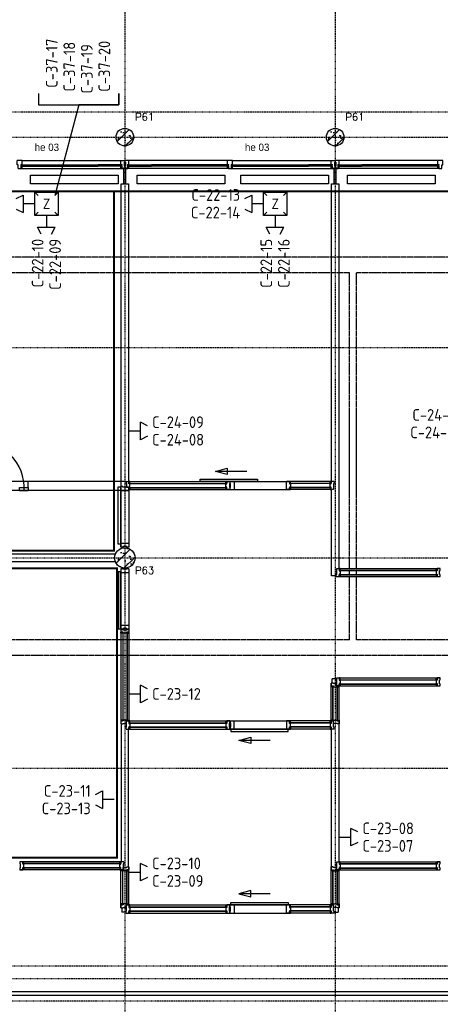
# Model space of a CAD drawing. Extents: x 0 to 1537, y 0 to 841.
# Tile 16 of 58: x 282 to 354, y 500 to 668. Entities that reach past the tile are written whole.
import ezdxf
from ezdxf.enums import TextEntityAlignment as Align

# ---------------------------------------------------------------- set-up
doc = ezdxf.new("R2010")
doc.units = 0
doc.header["$PDSIZE"] = 2
for name, pattern in [('B0702', [1.171875, 0.78125, -0.390625]), ('DASHDOT', [25.4, 12.7, -6.35, 0, -6.35]), ('DASHDOT2', [12.7, 6.35, -3.175, 0, -3.175]), ('E0001', [1, 1, 0])]:
    doc.linetypes.add(name, pattern=pattern)
doc.layers.get('0').update_dxf_attribs({"linetype": 'CONTINUOUS'})
for name, color, linetype in [('AB$1A---_ATTRIB', 9, 'CONTINUOUS'), ('AL$1A---_ALGEMEEN', 9, 'CONTINUOUS'), ('AT$1A---_TEKSTB', 8, 'CONTINUOUS'), ('GOTEN', 3, 'CONTINUOUS'), ('STRAMIEN', 1, 'CONTINUOUS'), ('VITELCODERING', 5, 'CONTINUOUS'), ('VITELDATA', 1, 'CONTINUOUS')]:
    doc.layers.add(name, color=color, linetype=linetype)
doc.styles.add('B-01', font='romans.shx', dxfattribs={"width": 1.2})
doc.styles.add('GBB_ISOT', font='b-gbt3.shx')
doc.styles.add('ROMANS', font='romans.shx', dxfattribs={"height": 300})
doc.styles.get("Standard").update_dxf_attribs({"font": 'ISO'})

# ---------------------------------------------------------------- blocks, each defined once
blk = doc.blocks.new('-954P1-KGL1')
at = {"layer": 'AL$1A---_ALGEMEEN', "color": 15, "ltscale": 2}
for p, q in [((5, 27), (407, 27)), ((5, 27), (5, 3)), ((5, 22), (407, 22)), ((5, 7), (407, 7)), ((5, 3), (407, 3)), ((13, 22), (13, 7))]:
    blk.add_line(p, q, dxfattribs=at)
at = {"layer": 'AL$1A---_ALGEMEEN', "color": 15}
for p, q in [((17, 30), (21, 27)), ((17, 0), (21, 3))]:
    blk.add_line(p, q, dxfattribs=at)
at = {"layer": 'AL$1A---_ALGEMEEN', "color": 15, "ltscale": 2}
blk.add_lwpolyline([(5, 3), (0, 3), (5, 27), (0, 27), (5, 3)], dxfattribs=at)
at = {"layer": 'AL$1A---_ALGEMEEN'}
for p in [(0, 30), (0, 0)]:
    blk.add_point(p, dxfattribs=at)
blk = doc.blocks.new('-954P1-KHED')
at = {"layer": 'AL$1A---_ALGEMEEN'}
for p, q in [((189, -1), (122, -1)), ((122, -1), (122, -31)), ((122, -100), (122, -125)), ((142, -140), (172, -140)), ((189, -73), (189, -1))]:
    blk.add_line(p, q, dxfattribs=at)
at = {"layer": 'AL$1A---_ALGEMEEN', "ltscale": 2}
for p, q in [((131, -31), (122, -31)), ((131, -100), (122, -100)), ((142, -125), (122, -125)), ((131, -31), (131, -100)), ((142, -125), (142, -140)), ((172, -140), (172, -73)), ((172, -73), (189, -73))]:
    blk.add_line(p, q, dxfattribs=at)
blk = doc.blocks.new('-954P1-KHEB')
at = {"layer": 'AL$1A---_ALGEMEEN'}
blk.add_lwpolyline([(0, 0), (17, 0), (17, 27), (0, 27)], close=True, dxfattribs=at)
blk = doc.blocks.new('-954P1-KHEE')
at = {"layer": 'AL$1A---_ALGEMEEN'}
for p, q in [((45, 139), (-45, 139)), ((-45, 67), (-45, 139)), ((-28, 0), (28, 0)), ((45, 67), (45, 139))]:
    blk.add_line(p, q, dxfattribs=at)
at = {"layer": 'AL$1A---_ALGEMEEN', "ltscale": 2}
for p, q in [((-28, 67), (-45, 67)), ((-28, 0), (-28, 67)), ((28, 0), (28, 67)), ((28, 67), (45, 67))]:
    blk.add_line(p, q, dxfattribs=at)
blk = doc.blocks.new('XREF_B-A3-II-112')
at = {"layer": 'AL$1A---_ALGEMEEN', "ltscale": 2}
h = blk.add_hatch(dxfattribs=at)
h.set_pattern_fill('PREFB', color=8, scale=8, angle=180, style=0)
h.set_pattern_definition([(225, (43463.04, 87003.07), (108.61, -108.61), []), (197, (43463.04, 87003.07), (-41.26, -127.724), [0, -130.56, -73.92, 0, -107.52]), (228, (43463.04, 87003.07), (29.465, -129.875), [0, -129.28, 0, -131.84, 0, -106.24]), (251, (43463.04, 87003.07), (76.66, -107.62), [0, -128, 0, -768, -105.28])])
h.paths.add_polyline_path([(43613, 87003, 1), (43313, 87003, 1)])
h = blk.add_hatch(dxfattribs=at)
h.set_pattern_fill('PREFB', color=8, scale=8, angle=180, style=0)
h.set_pattern_definition([(225, (47063.04, 87003.07), (108.61, -108.61), []), (197, (47063.04, 87003.07), (-41.26, -127.724), [0, -130.56, -73.92, 0, -107.52]), (228, (47063.04, 87003.07), (29.465, -129.875), [0, -129.28, 0, -131.84, 0, -106.24]), (251, (47063.04, 87003.07), (76.66, -107.62), [0, -128, 0, -768, -105.28])])
h.paths.add_polyline_path([(47213, 87003, 1), (46913, 87003, 1)])
h = blk.add_hatch(dxfattribs=at)
h.set_pattern_fill('PREFB', color=8, scale=8, angle=180, style=0)
h.set_pattern_definition([(225, (43463.04, 79803.07), (108.61, -108.61), []), (197, (43463.04, 79803.07), (-41.26, -127.724), [0, -130.56, -73.92, 0, -107.52]), (228, (43463.04, 79803.07), (29.465, -129.875), [0, -129.28, 0, -131.84, 0, -106.24]), (251, (43463.04, 79803.07), (76.66, -107.62), [0, -128, 0, -768, -105.28])])
h.paths.add_polyline_path([(43638, 79803, 1), (43288, 79803, 1)])
at = {"layer": 'AL$1A---_ALGEMEEN', "color": 8, "linetype": 'B0702', "ltscale": 2}
for p, q in [((27267, 87438), (59671, 87438)), ((27229, 72823), (61218, 72823)), ((27255, 72223), (61708, 72223))]:
    blk.add_line(p, q, dxfattribs=at)
at = {"layer": 'AL$1A---_ALGEMEEN', "color": 8, "ltscale": 2}
for p, q in [((41680, 86464), (43411, 86464)), ((41697, 86603), (43394, 86603)), ((42086, 86528), (43004, 86528)), ((42086, 86523), (43004, 86523)), ((42086, 86508), (43004, 86508)), ((42086, 86504), (43004, 86504)), ((45247, 86464), (43515, 86464)), ((45230, 86603), (43532, 86603)), ((44840, 86528), (43922, 86528)), ((44840, 86523), (43922, 86523)), ((44840, 86508), (43922, 86508)), ((44840, 86504), (43922, 86504)), ((45280, 86464), (47011, 86464)), ((45297, 86603), (46994, 86603)), ((45686, 86528), (46604, 86528)), ((45686, 86523), (46604, 86523)), ((45686, 86508), (46604, 86508)), ((45686, 86504), (46604, 86504)), ((48847, 86464), (47115, 86464)), ((48830, 86603), (47132, 86603)), ((48440, 86528), (47522, 86528)), ((48440, 86523), (47522, 86523)), ((48440, 86508), (47522, 86508)), ((48440, 86504), (47522, 86504)), ((43538, 81074), (43538, 81079)), ((43538, 81079), (45206, 81079)), ((43538, 81074), (45206, 81074)), ((45206, 81074), (45206, 81079)), ((46287, 81074), (46287, 81079)), ((46989, 81079), (46287, 81079)), ((46989, 81074), (46287, 81074)), ((46989, 81074), (46989, 81079)), ((43538, 81009), (43538, 81004)), ((43538, 81009), (45206, 81009)), ((43538, 81004), (45206, 81004)), ((45206, 81009), (45206, 81004)), ((46287, 81009), (46287, 81004)), ((46989, 81009), (46287, 81009)), ((46989, 81004), (46287, 81004)), ((46989, 81009), (46989, 81004)), ((47138, 79591), (48806, 79591)), ((47138, 79586), (47138, 79591)), ((47138, 79586), (48806, 79586)), ((48806, 79586), (48806, 79591)), ((47138, 79521), (48806, 79521)), ((47138, 79521), (47138, 79516)), ((47138, 79516), (48806, 79516)), ((48806, 79521), (48806, 79516)), ((43431, 78525), (43426, 78525)), ((43426, 78525), (43426, 77017)), ((43431, 78525), (43431, 77017)), ((43496, 78525), (43501, 78525)), ((43496, 78525), (43496, 77017)), ((43501, 78525), (43501, 77017)), ((47138, 77719), (48806, 77719)), ((47138, 77714), (47138, 77719)), ((47138, 77714), (48806, 77714)), ((48806, 77714), (48806, 77719)), ((47026, 77017), (47026, 77607)), ((47031, 77607), (47026, 77607)), ((47031, 77017), (47031, 77607)), ((47096, 77017), (47096, 77607)), ((47096, 77607), (47101, 77607)), ((47101, 77017), (47101, 77607)), ((47138, 77649), (48806, 77649)), ((47138, 77649), (47138, 77644)), ((47138, 77644), (48806, 77644)), ((48806, 77649), (48806, 77644)), ((43431, 77017), (43426, 77017)), ((43496, 77017), (43501, 77017)), ((47031, 77017), (47026, 77017)), ((47096, 77017), (47101, 77017)), ((43538, 76980), (45206, 76980)), ((43538, 76975), (43538, 76980)), ((43538, 76975), (45206, 76975)), ((43538, 76910), (45206, 76910)), ((43538, 76910), (43538, 76905)), ((43538, 76905), (45206, 76905)), ((45206, 76975), (45206, 76980)), ((45206, 76910), (45206, 76905)), ((46989, 76980), (46287, 76980)), ((46287, 76975), (46287, 76980)), ((46989, 76975), (46287, 76975)), ((46989, 76910), (46287, 76910)), ((46287, 76910), (46287, 76905)), ((46989, 76905), (46287, 76905)), ((46989, 76975), (46989, 76980)), ((46989, 76910), (46989, 76905)), ((43389, 74571), (41720, 74571)), ((41720, 74566), (41720, 74571)), ((43389, 74566), (41720, 74566)), ((43389, 74501), (41720, 74501)), ((41720, 74501), (41720, 74496)), ((43389, 74496), (41720, 74496)), ((43389, 74566), (43389, 74571)), ((43389, 74501), (43389, 74496)), ((47138, 74571), (48806, 74571)), ((47138, 74566), (47138, 74571)), ((47138, 74566), (48806, 74566)), ((47138, 74501), (48806, 74501)), ((47138, 74501), (47138, 74496)), ((47138, 74496), (48806, 74496)), ((48806, 74566), (48806, 74571)), ((48806, 74501), (48806, 74496)), ((43426, 73869), (43426, 74459)), ((43431, 74459), (43426, 74459)), ((43431, 73869), (43431, 74459)), ((43496, 73869), (43496, 74459)), ((43496, 74459), (43501, 74459)), ((43501, 73869), (43501, 74459)), ((47026, 73869), (47026, 74459)), ((47031, 74459), (47026, 74459)), ((47031, 73869), (47031, 74459)), ((47096, 73869), (47096, 74459)), ((47096, 74459), (47101, 74459)), ((47101, 73869), (47101, 74459)), ((43431, 73869), (43426, 73869)), ((43496, 73869), (43501, 73869)), ((43538, 73832), (45206, 73832)), ((43538, 73827), (43538, 73832)), ((43538, 73827), (45206, 73827)), ((45206, 73827), (45206, 73832)), ((46287, 73827), (46287, 73832)), ((46989, 73832), (46287, 73832)), ((46989, 73827), (46287, 73827)), ((46989, 73827), (46989, 73832)), ((47031, 73869), (47026, 73869)), ((47096, 73869), (47101, 73869)), ((43538, 73762), (45206, 73762)), ((43538, 73762), (43538, 73757)), ((43538, 73757), (45206, 73757)), ((45206, 73762), (45206, 73757)), ((46287, 73762), (46287, 73757)), ((46989, 73762), (46287, 73762)), ((46989, 73757), (46287, 73757)), ((46989, 73762), (46989, 73757)), ((27255, 72383), (72053, 72383)), ((27275, 72323), (72023, 72323))]:
    blk.add_line(p, q, dxfattribs=at)
at = {"layer": 'AL$1A---_ALGEMEEN', "color": 8, "linetype": 'Continuous'}
for p, q in [((43413, 86464), (43513, 86464)), ((47113, 86464), (47013, 86464)), ((47013, 86464), (47113, 86464)), ((43401, 86204), (43526, 86204)), ((43401, 81022), (43401, 86204)), ((43526, 86204), (43526, 81111)), ((47001, 81111), (47001, 86204)), ((47001, 86204), (47126, 86204)), ((47126, 86204), (47126, 79623)), ((43483, 81111), (43483, 81076)), ((43483, 81076), (43492, 81076)), ((43492, 81076), (43492, 81013)), ((43533, 81070), (43533, 81111)), ((43550, 81070), (43533, 81070)), ((43550, 81013), (43550, 81070)), ((45194, 81070), (45211, 81070)), ((45194, 81013), (45194, 81070)), ((45211, 81070), (45211, 81111)), ((45252, 81076), (45252, 81007)), ((45261, 81076), (45252, 81076)), ((45261, 81111), (45261, 81076)), ((45265, 81111), (45332, 81111)), ((45265, 81076), (45265, 81111)), ((45274, 81076), (45265, 81076)), ((45274, 81007), (45274, 81076)), ((45332, 81111), (45332, 81075)), ((45332, 81075), (45332, 81008)), ((45332, 81075), (45332, 81075)), ((46232, 81111), (46282, 81111)), ((46232, 81076), (46232, 81111)), ((46232, 81076), (46232, 81076)), ((46232, 81007), (46232, 81076)), ((46282, 81111), (46282, 81070)), ((46282, 81070), (46299, 81070)), ((46299, 81070), (46299, 81013)), ((46977, 81013), (46977, 81070)), ((46977, 81070), (46994, 81070)), ((46994, 81070), (46994, 81111)), ((47044, 81076), (47035, 81076)), ((47035, 81076), (47035, 80972)), ((47044, 81111), (47044, 81076)), ((43429, 81022), (43394, 81022)), ((43394, 81022), (43394, 80955)), ((43394, 80955), (43430, 80955)), ((43429, 81013), (43429, 81022)), ((43498, 81013), (43429, 81013)), ((43430, 80955), (43430, 80955)), ((43430, 80955), (43497, 80955)), ((43492, 81013), (43533, 81013)), ((43497, 80955), (43497, 80955)), ((43497, 80955), (43533, 80955)), ((43533, 81013), (43498, 81013)), ((43498, 81013), (43498, 81013)), ((43533, 81013), (43533, 81013)), ((43533, 81013), (43550, 81013)), ((45211, 81013), (45194, 81013)), ((45211, 80972), (45211, 81013)), ((45261, 80972), (45211, 80972)), ((45252, 81007), (45261, 81007)), ((45261, 81007), (45261, 80972)), ((45265, 81007), (45274, 81007)), ((45265, 80972), (45265, 81007)), ((45332, 81008), (45332, 80972)), ((45332, 81008), (45332, 81008)), ((46232, 81007), (46232, 81007)), ((46232, 80972), (46232, 81007)), ((46299, 81013), (46282, 81013)), ((46282, 81013), (46282, 80972)), ((46994, 81013), (46977, 81013)), ((46994, 80972), (46994, 81013)), ((47035, 80972), (46994, 80972)), ((47001, 79498), (47001, 80972)), ((47035, 81007), (47035, 81007)), ((47035, 81007), (47035, 80972)), ((43394, 80055), (43430, 80055)), ((43394, 79988), (43394, 80055)), ((43430, 80055), (43430, 80055)), ((43430, 80055), (43497, 80055)), ((43497, 80055), (43533, 80055)), ((43497, 80055), (43497, 80055)), ((43429, 79988), (43394, 79988)), ((43498, 79997), (43429, 79997)), ((43429, 79997), (43429, 79988)), ((43498, 79988), (43498, 79997)), ((43533, 79988), (43498, 79988)), ((43429, 79618), (43394, 79618)), ((43394, 79618), (43394, 79551)), ((43394, 79551), (43430, 79551)), ((43429, 79609), (43429, 79618)), ((43498, 79609), (43429, 79609)), ((43430, 79551), (43430, 79551)), ((43430, 79551), (43497, 79551)), ((43497, 79551), (43497, 79551)), ((43497, 79551), (43533, 79551)), ((43533, 79618), (43498, 79618)), ((43498, 79618), (43498, 79609)), ((47092, 79623), (47133, 79623)), ((47092, 79588), (47092, 79623)), ((47092, 79588), (47092, 79588)), ((47092, 79519), (47092, 79588)), ((47133, 79623), (47133, 79582)), ((47133, 79582), (47150, 79582)), ((47150, 79582), (47150, 79525)), ((48811, 79582), (48794, 79582)), ((48794, 79582), (48794, 79525)), ((48861, 79623), (48811, 79623)), ((48811, 79623), (48811, 79582)), ((48852, 79519), (48852, 79588)), ((48852, 79588), (48861, 79588)), ((48861, 79588), (48861, 79623)), ((47083, 79519), (47092, 79519)), ((47083, 79484), (47083, 79519)), ((47133, 79525), (47133, 79484)), ((47150, 79525), (47133, 79525)), ((48794, 79525), (48811, 79525)), ((48811, 79525), (48811, 79484)), ((48861, 79519), (48852, 79519)), ((48861, 79484), (48861, 79519)), ((43394, 78651), (43430, 78651)), ((43394, 78584), (43394, 78651)), ((43429, 78584), (43394, 78584)), ((43394, 78580), (43429, 78580)), ((43435, 78530), (43394, 78530)), ((43498, 78593), (43429, 78593)), ((43429, 78593), (43429, 78584)), ((43429, 78580), (43429, 78571)), ((43429, 78571), (43498, 78571)), ((43430, 78651), (43430, 78651)), ((43430, 78651), (43497, 78651)), ((43435, 78513), (43435, 78530)), ((43492, 78530), (43492, 78513)), ((43533, 78530), (43492, 78530)), ((43497, 78651), (43533, 78651)), ((43497, 78651), (43497, 78651)), ((43498, 78584), (43498, 78593)), ((43533, 78584), (43498, 78584)), ((43498, 78580), (43533, 78580)), ((43498, 78571), (43498, 78580)), ((43533, 78580), (43533, 78530)), ((43492, 78513), (43435, 78513)), ((47092, 77751), (47133, 77751)), ((47092, 77716), (47092, 77751)), ((47092, 77716), (47092, 77716)), ((47092, 77647), (47092, 77716)), ((47133, 77751), (47133, 77710)), ((47133, 77710), (47150, 77710)), ((47150, 77710), (47150, 77653)), ((48811, 77710), (48794, 77710)), ((48794, 77710), (48794, 77653)), ((48861, 77751), (48811, 77751)), ((48811, 77751), (48811, 77710)), ((48852, 77647), (48852, 77716)), ((48852, 77716), (48861, 77716)), ((48861, 77716), (48861, 77751)), ((47092, 77647), (47092, 77647)), ((47092, 77612), (47092, 77647)), ((47133, 77653), (47133, 77612)), ((47150, 77653), (47133, 77653)), ((48794, 77653), (48811, 77653)), ((48811, 77653), (48811, 77612)), ((48861, 77647), (48852, 77647)), ((48861, 77612), (48861, 77647)), ((43394, 77012), (43394, 76962)), ((43435, 77012), (43394, 77012)), ((43435, 77029), (43435, 77012)), ((43492, 77029), (43435, 77029)), ((43492, 77012), (43492, 77029)), ((43492, 76971), (43492, 77012)), ((43492, 77012), (43492, 77012)), ((43492, 77012), (43533, 77012)), ((43492, 76977), (43492, 77012)), ((43533, 77012), (43533, 76971)), ((45261, 77012), (45211, 77012)), ((45211, 77012), (45211, 76971)), ((45261, 76977), (45261, 77012)), ((45265, 77012), (45265, 76977)), ((45332, 76976), (45332, 77012)), ((46232, 77012), (46232, 76977)), ((46282, 76971), (46282, 77012)), ((46994, 77012), (46994, 76971)), ((47035, 77012), (46994, 77012)), ((47035, 76977), (47035, 77012)), ((47035, 76908), (47035, 77012)), ((43394, 76962), (43429, 76962)), ((43429, 76962), (43429, 76971)), ((43429, 76971), (43492, 76971)), ((43483, 76908), (43492, 76908)), ((43483, 76873), (43483, 76908)), ((43492, 76977), (43492, 76977)), ((43492, 76908), (43492, 76977)), ((43533, 76971), (43550, 76971)), ((43533, 76914), (43533, 76873)), ((43550, 76914), (43533, 76914)), ((43550, 76971), (43550, 76914)), ((45211, 76971), (45194, 76971)), ((45194, 76971), (45194, 76914)), ((45194, 76914), (45211, 76914)), ((45211, 76914), (45211, 76873)), ((45252, 76908), (45252, 76977)), ((45252, 76977), (45261, 76977)), ((45261, 76908), (45252, 76908)), ((45261, 76873), (45261, 76908)), ((45265, 76977), (45274, 76977)), ((45274, 76908), (45265, 76908)), ((45265, 76908), (45265, 76873)), ((45265, 76873), (45332, 76873)), ((45274, 76977), (45274, 76908)), ((45332, 76909), (45332, 76976)), ((45332, 76976), (45332, 76976)), ((45332, 76873), (45332, 76909)), ((45332, 76909), (45332, 76909)), ((46232, 76977), (46232, 76977)), ((46232, 76977), (46232, 76908)), ((46232, 76908), (46232, 76908)), ((46232, 76908), (46232, 76873)), ((46232, 76873), (46282, 76873)), ((46299, 76971), (46282, 76971)), ((46282, 76873), (46282, 76914)), ((46282, 76914), (46299, 76914)), ((46299, 76914), (46299, 76971)), ((46977, 76971), (46977, 76914)), ((46994, 76971), (46977, 76971)), ((46977, 76914), (46994, 76914)), ((46994, 76914), (46994, 76873)), ((47035, 76977), (47035, 76977)), ((47044, 76908), (47035, 76908)), ((47044, 76873), (47044, 76908)), ((41665, 74603), (41665, 74568)), ((41665, 74568), (41674, 74568)), ((41674, 74499), (41665, 74499)), ((41665, 74499), (41665, 74464)), ((41674, 74568), (41674, 74499)), ((41715, 74562), (41715, 74603)), ((41732, 74562), (41715, 74562)), ((41715, 74464), (41715, 74505)), ((41715, 74505), (41732, 74505)), ((41732, 74505), (41732, 74562)), ((43377, 74562), (43394, 74562)), ((43377, 74505), (43377, 74562)), ((43394, 74505), (43377, 74505)), ((43394, 74562), (43394, 74603)), ((43394, 74464), (43394, 74505)), ((43435, 74568), (43435, 74499)), ((43444, 74568), (43435, 74568)), ((43435, 74505), (43470, 74505)), ((43435, 74499), (43435, 74464)), ((43435, 74499), (43435, 74499)), ((43444, 74603), (43444, 74568)), ((43470, 74505), (43470, 74505)), ((43470, 74505), (43498, 74505)), ((43498, 74505), (43498, 74514)), ((43498, 74514), (43533, 74514)), ((43533, 74514), (43533, 74464)), ((47092, 74603), (47133, 74603)), ((47092, 74568), (47092, 74603)), ((47092, 74568), (47092, 74568)), ((47092, 74499), (47092, 74568)), ((47092, 74499), (47092, 74499)), ((47092, 74464), (47092, 74499)), ((47133, 74603), (47133, 74562)), ((47133, 74562), (47150, 74562)), ((47133, 74505), (47133, 74464)), ((47150, 74505), (47133, 74505)), ((47150, 74562), (47150, 74505)), ((48811, 74562), (48794, 74562)), ((48794, 74562), (48794, 74505)), ((48794, 74505), (48811, 74505)), ((48861, 74603), (48811, 74603)), ((48811, 74603), (48811, 74562)), ((48811, 74505), (48811, 74464)), ((48852, 74499), (48852, 74568)), ((48852, 74568), (48861, 74568)), ((48861, 74499), (48852, 74499)), ((48861, 74568), (48861, 74603)), ((48861, 74464), (48861, 74499)), ((41665, 74464), (41715, 74464)), ((43435, 74464), (43394, 74464)), ((43435, 74447), (43435, 74464)), ((43435, 74464), (43435, 74464)), ((43492, 74447), (43435, 74447)), ((43533, 74464), (43492, 74464)), ((43492, 74464), (43492, 74447)), ((43435, 73864), (43394, 73864)), ((43394, 73814), (43429, 73814)), ((43429, 73814), (43429, 73823)), ((43429, 73823), (43492, 73823)), ((43492, 73881), (43435, 73881)), ((43435, 73881), (43435, 73864)), ((43492, 73864), (43492, 73881)), ((43492, 73864), (43533, 73864)), ((43492, 73829), (43492, 73864)), ((43492, 73823), (43492, 73864)), ((43492, 73864), (43492, 73864)), ((43492, 73829), (43492, 73829)), ((43492, 73760), (43492, 73829)), ((43492, 73823), (43492, 73823)), ((43492, 73823), (43492, 73823)), ((43533, 73864), (43533, 73823)), ((43533, 73823), (43550, 73823)), ((43550, 73823), (43550, 73766)), ((45211, 73823), (45194, 73823)), ((45194, 73823), (45194, 73766)), ((45261, 73864), (45211, 73864)), ((45211, 73864), (45211, 73823)), ((45252, 73760), (45252, 73829)), ((45252, 73829), (45261, 73829)), ((45261, 73829), (45261, 73864)), ((45265, 73864), (45332, 73864)), ((45265, 73829), (45265, 73864)), ((45274, 73829), (45265, 73829)), ((45274, 73760), (45274, 73829)), ((45332, 73864), (45332, 73828)), ((45332, 73828), (45332, 73761)), ((45332, 73828), (45332, 73828)), ((46232, 73864), (46282, 73864)), ((46232, 73829), (46232, 73864)), ((46232, 73829), (46232, 73829)), ((46232, 73760), (46232, 73829)), ((46282, 73864), (46282, 73823)), ((46282, 73823), (46299, 73823)), ((46299, 73823), (46299, 73766)), ((46994, 73823), (46977, 73823)), ((46977, 73823), (46977, 73766)), ((47035, 73864), (46994, 73864)), ((46994, 73864), (46994, 73823)), ((47035, 73760), (47035, 73864)), ((47035, 73829), (47035, 73864)), ((47035, 73829), (47035, 73829)), ((43483, 73760), (43492, 73760)), ((43483, 73725), (43483, 73760)), ((43533, 73766), (43533, 73725)), ((43550, 73766), (43533, 73766)), ((45194, 73766), (45211, 73766)), ((45211, 73766), (45211, 73725)), ((45261, 73760), (45252, 73760)), ((45261, 73725), (45261, 73760)), ((45265, 73760), (45274, 73760)), ((45265, 73725), (45265, 73760)), ((45332, 73761), (45332, 73725)), ((45332, 73761), (45332, 73761)), ((46232, 73760), (46232, 73760)), ((46232, 73725), (46232, 73760)), ((46299, 73766), (46282, 73766)), ((46282, 73766), (46282, 73725)), ((46977, 73766), (46994, 73766)), ((46994, 73766), (46994, 73725)), ((47044, 73760), (47035, 73760)), ((47044, 73725), (47044, 73760))]:
    blk.add_line(p, q, dxfattribs=at)
at = {"layer": 'AL$1A---_ALGEMEEN', "color": 8}
for p, q in [((43447, 86204), (43447, 86464)), ((43479, 86204), (43479, 86464)), ((47047, 86204), (47047, 86464)), ((47079, 86204), (47079, 86464)), ((41851, 86204), (41851, 86354)), ((41851, 86354), (43351, 86354)), ((43351, 86354), (43351, 86204)), ((43675, 86204), (43675, 86354)), ((43675, 86354), (45175, 86354)), ((45175, 86354), (45175, 86204)), ((45451, 86204), (45451, 86354)), ((45451, 86354), (46951, 86354)), ((46951, 86354), (46951, 86204)), ((47275, 86204), (47275, 86354)), ((47275, 86354), (48775, 86354)), ((48775, 86354), (48775, 86204)), ((43351, 86204), (41851, 86204)), ((45175, 86204), (43675, 86204)), ((46951, 86204), (45451, 86204)), ((48775, 86204), (47275, 86204)), ((45016, 81283), (45216, 81336)), ((45552, 81283), (45016, 81283)), ((45216, 81229), (45016, 81283)), ((45216, 81336), (45216, 81229)), ((43483, 81111), (45261, 81111)), ((43550, 81111), (43533, 81111)), ((43533, 81111), (43533, 81083)), ((43533, 81083), (43550, 81083)), ((43550, 81083), (43550, 81111)), ((44752, 81113), (44752, 81153)), ((44752, 81153), (45732, 81153)), ((45732, 81113), (44752, 81113)), ((45194, 81083), (45194, 81111)), ((45194, 81111), (45211, 81111)), ((45211, 81083), (45194, 81083)), ((45211, 81111), (45211, 81083)), ((45265, 81111), (46299, 81111)), ((45732, 81153), (45732, 81113)), ((47044, 81111), (46232, 81111)), ((46299, 81111), (46282, 81111)), ((46282, 81111), (46282, 81083)), ((46282, 81083), (46299, 81083)), ((46299, 81083), (46299, 81111)), ((46977, 81083), (46977, 81111)), ((46977, 81111), (46994, 81111)), ((46994, 81083), (46977, 81083)), ((46994, 81111), (46994, 81083)), ((43351, 81019), (43391, 81019)), ((43351, 80039), (43351, 81019)), ((43391, 81019), (43391, 80039)), ((43394, 81022), (43394, 79988)), ((43533, 81013), (43533, 79988)), ((43533, 81000), (43550, 81000)), ((43533, 80972), (43533, 81000)), ((43533, 80972), (45261, 80972)), ((43550, 80972), (43533, 80972)), ((43550, 81000), (43550, 80972)), ((45211, 81000), (45194, 81000)), ((45194, 81000), (45194, 80972)), ((45194, 80972), (45211, 80972)), ((45211, 80972), (45211, 81000)), ((45265, 80972), (46299, 80972)), ((47035, 80972), (46232, 80972)), ((46282, 81000), (46299, 81000)), ((46282, 80972), (46282, 81000)), ((46299, 80972), (46282, 80972)), ((46299, 81000), (46299, 80972)), ((46994, 81000), (46977, 81000)), ((46977, 81000), (46977, 80972)), ((46977, 80972), (46994, 80972)), ((46994, 80972), (46994, 81000)), ((43391, 80039), (43351, 80039)), ((43300, 79866), (36426, 79866)), ((36426, 79741), (43300, 79741)), ((43391, 79567), (43351, 79567)), ((43351, 79567), (43351, 78587)), ((43391, 78587), (43391, 79567)), ((43394, 79618), (43394, 78584)), ((43533, 79618), (43533, 78584)), ((47092, 79623), (48861, 79623)), ((47083, 79498), (47001, 79498)), ((47083, 79484), (48861, 79484)), ((43351, 78587), (43391, 78587)), ((43394, 78580), (43394, 77029)), ((43394, 78513), (43394, 78530)), ((43394, 78530), (43422, 78530)), ((43422, 78530), (43422, 78513)), ((43505, 78530), (43505, 78513)), ((43533, 78530), (43505, 78530)), ((43533, 78580), (43533, 77029)), ((43533, 78513), (43533, 78530)), ((43422, 78513), (43394, 78513)), ((43505, 78513), (43533, 78513)), ((47092, 77734), (47011, 77734)), ((47011, 77662), (47011, 77734)), ((47092, 77751), (48861, 77751)), ((46994, 77012), (46994, 77662)), ((47092, 77612), (48861, 77612)), ((47133, 76962), (47133, 77595)), ((43422, 77029), (43394, 77029)), ((43394, 77029), (43394, 77012)), ((43394, 77012), (43422, 77012)), ((43422, 77012), (43422, 77029)), ((43492, 77012), (45261, 77012)), ((43505, 77012), (43505, 77029)), ((43505, 77029), (43533, 77029)), ((43533, 77012), (43505, 77012)), ((43533, 77029), (43533, 77012)), ((45265, 77012), (46299, 77012)), ((47035, 77012), (46232, 77012)), ((46299, 77012), (46282, 77012)), ((46282, 77012), (46282, 76984)), ((46299, 76984), (46299, 77012)), ((46977, 76984), (46977, 77012)), ((46977, 77012), (46994, 77012)), ((46994, 77012), (46994, 76984)), ((43401, 76962), (43401, 74603)), ((43483, 76873), (45261, 76873)), ((43526, 74514), (43526, 76873)), ((45265, 76873), (46299, 76873)), ((46260, 76870), (45280, 76870)), ((45280, 76870), (45280, 76830)), ((47044, 76873), (46232, 76873)), ((46260, 76830), (46260, 76870)), ((46282, 76984), (46299, 76984)), ((46282, 76901), (46299, 76901)), ((46282, 76873), (46282, 76901)), ((46299, 76873), (46282, 76873)), ((46299, 76901), (46299, 76873)), ((46994, 76984), (46977, 76984)), ((46994, 76901), (46977, 76901)), ((46977, 76901), (46977, 76873)), ((46977, 76873), (46994, 76873)), ((46994, 76873), (46994, 76901)), ((47001, 74514), (47001, 76873)), ((47126, 76962), (47126, 74603)), ((45280, 76830), (46260, 76830)), ((45417, 76680), (45617, 76733)), ((45953, 76680), (45417, 76680)), ((45617, 76626), (45417, 76680)), ((45617, 76733), (45617, 76626)), ((43444, 74603), (41665, 74603)), ((43435, 74464), (43435, 74505)), ((43533, 73864), (43533, 74514)), ((46994, 73864), (46994, 74514)), ((47092, 74603), (48861, 74603)), ((43435, 74464), (41665, 74464)), ((43394, 73814), (43394, 74447)), ((47092, 74464), (48861, 74464)), ((47133, 73814), (47133, 74447)), ((45617, 74111), (45417, 74057)), ((45953, 74057), (45417, 74057)), ((45417, 74057), (45617, 74003)), ((45617, 74003), (45617, 74111)), ((43394, 73864), (43394, 73814)), ((43411, 73814), (43411, 73742)), ((43492, 73864), (45261, 73864)), ((45265, 73864), (46299, 73864)), ((45280, 73866), (45280, 73906)), ((45280, 73906), (46260, 73906)), ((46260, 73866), (45280, 73866)), ((47035, 73864), (46232, 73864)), ((46260, 73906), (46260, 73866)), ((46299, 73864), (46282, 73864)), ((46282, 73864), (46282, 73836)), ((46282, 73836), (46299, 73836)), ((46299, 73836), (46299, 73864)), ((46977, 73836), (46977, 73864)), ((46977, 73864), (46994, 73864)), ((46994, 73836), (46977, 73836)), ((46994, 73864), (46994, 73836)), ((47116, 73814), (47116, 73742)), ((43483, 73742), (43411, 73742)), ((43483, 73725), (45261, 73725)), ((45265, 73725), (46299, 73725)), ((47044, 73725), (46232, 73725)), ((46282, 73753), (46299, 73753)), ((46282, 73725), (46282, 73753)), ((46299, 73725), (46282, 73725)), ((46299, 73753), (46299, 73725)), ((46994, 73753), (46977, 73753)), ((46977, 73753), (46977, 73725)), ((46977, 73725), (46994, 73725)), ((46994, 73725), (46994, 73753)), ((47044, 73742), (47116, 73742))]:
    blk.add_line(p, q, dxfattribs=at)
for points in [[(47133, 79595), (47150, 79595), (47150, 79623), (47133, 79623)], [(48811, 79595), (48794, 79595), (48794, 79623), (48811, 79623)], [(47133, 79512), (47150, 79512), (47150, 79484), (47133, 79484)], [(48811, 79512), (48794, 79512), (48794, 79484), (48811, 79484)], [(47133, 77723), (47150, 77723), (47150, 77751), (47133, 77751)], [(48811, 77723), (48794, 77723), (48794, 77751), (48811, 77751)], [(47022, 77612), (47022, 77595), (46994, 77595), (46994, 77612)], [(47105, 77612), (47105, 77595), (47133, 77595), (47133, 77612)], [(47133, 77640), (47150, 77640), (47150, 77612), (47133, 77612)], [(48811, 77640), (48794, 77640), (48794, 77612), (48811, 77612)], [(43533, 76984), (43550, 76984), (43550, 77012), (43533, 77012)], [(45211, 76984), (45194, 76984), (45194, 77012), (45211, 77012)], [(47022, 77012), (47022, 77029), (46994, 77029), (46994, 77012)], [(47105, 77012), (47105, 77029), (47133, 77029), (47133, 77012)], [(43533, 76901), (43550, 76901), (43550, 76873), (43533, 76873)], [(45211, 76901), (45194, 76901), (45194, 76873), (45211, 76873)], [(41715, 74575), (41732, 74575), (41732, 74603), (41715, 74603)], [(41715, 74492), (41732, 74492), (41732, 74464), (41715, 74464)], [(43394, 74575), (43377, 74575), (43377, 74603), (43394, 74603)], [(43394, 74492), (43377, 74492), (43377, 74464), (43394, 74464)], [(47133, 74575), (47150, 74575), (47150, 74603), (47133, 74603)], [(47133, 74492), (47150, 74492), (47150, 74464), (47133, 74464)], [(48811, 74575), (48794, 74575), (48794, 74603), (48811, 74603)], [(48811, 74492), (48794, 74492), (48794, 74464), (48811, 74464)], [(43422, 74464), (43422, 74447), (43394, 74447), (43394, 74464)], [(43505, 74464), (43505, 74447), (43533, 74447), (43533, 74464)], [(47022, 74464), (47022, 74447), (46994, 74447), (46994, 74464)], [(47105, 74464), (47105, 74447), (47133, 74447), (47133, 74464)], [(43422, 73864), (43422, 73881), (43394, 73881), (43394, 73864)], [(43505, 73864), (43505, 73881), (43533, 73881), (43533, 73864)], [(43533, 73836), (43550, 73836), (43550, 73864), (43533, 73864)], [(45211, 73836), (45194, 73836), (45194, 73864), (45211, 73864)], [(47022, 73864), (47022, 73881), (46994, 73881), (46994, 73864)], [(47105, 73864), (47105, 73881), (47133, 73881), (47133, 73864)], [(43533, 73753), (43550, 73753), (43550, 73725), (43533, 73725)], [(45211, 73753), (45194, 73753), (45194, 73725), (45211, 73725)]]:
    blk.add_lwpolyline(points, close=True, dxfattribs=at)
at = {"layer": 'AL$1A---_ALGEMEEN', "color": 8, "linetype": 'Continuous'}
for points in [[(47092, 77653), (47057, 77653), (47057, 77653), (47029, 77653), (47029, 77662), (46994, 77662), (46994, 77612), (47035, 77612), (47035, 77595), (47092, 77595), (47092, 77612), (47092, 77612)], [(47133, 76962), (47098, 76962), (47098, 76971), (47035, 76971), (47035, 76971), (47035, 76971), (47035, 77012), (47035, 77012), (47035, 77029), (47092, 77029), (47092, 77012), (47133, 77012)], [(47092, 74505), (47057, 74505), (47057, 74505), (47029, 74505), (47029, 74514), (46994, 74514), (46994, 74464), (47035, 74464), (47035, 74447), (47092, 74447), (47092, 74464), (47092, 74464)], [(47133, 73814), (47098, 73814), (47098, 73823), (47035, 73823), (47035, 73823), (47035, 73823), (47035, 73864), (47035, 73864), (47035, 73881), (47092, 73881), (47092, 73864), (47133, 73864)]]:
    blk.add_lwpolyline(points, close=True, dxfattribs=at)
at = {"layer": 'AL$1A---_ALGEMEEN', "color": 8, "ltscale": 2}
for centre in [(43463, 87003), (47063, 87003)]:
    blk.add_circle(centre, 150, dxfattribs=at)
at = {"layer": 'AL$1A---_ALGEMEEN', "color": 8, "linetype": 'Continuous', "ltscale": 2}
for centre, radius in [((43463, 87003), 150), ((47063, 87003), 150), ((43463, 79803), 175), ((43463, 79803), 175)]:
    blk.add_circle(centre, radius, dxfattribs=at)
at = {"layer": 'STRAMIEN', "color": 8, "linetype": 'DASHDOT2'}
for p, q in [((43463, 95903), (43463, 35276)), ((47063, 95903), (47063, 35276)), ((18063, 87003), (104973, 87003)), ((18063, 83403), (104973, 83403)), ((18063, 79803), (104973, 79803)), ((18063, 76203), (104973, 76203)), ((18063, 72603), (104973, 72603))]:
    blk.add_line(p, q, dxfattribs=at)
at = {"layer": 'AL$1A---_ALGEMEEN', "color": 8, "ltscale": 2}
for name, p in [('-954P1-KHEE', (41663, 86464)), ('-954P1-KGL1', (41691, 86501)), ('-954P1-KHEB', (41691, 86474)), ('-954P1-KHED', (43343, 86604)), ('-954P1-KGL1', (43515, 86501)), ('-954P1-KHEB', (43515, 86474)), ('-954P1-KHEE', (45263, 86464)), ('-954P1-KGL1', (45291, 86501)), ('-954P1-KHEB', (45291, 86474)), ('-954P1-KHED', (46943, 86604)), ('-954P1-KGL1', (47115, 86501)), ('-954P1-KHEB', (47115, 86474)), ('-954P1-KHEE', (48863, 86464))]:
    blk.add_blockref(name, p, dxfattribs=at)
at = {"layer": 'AL$1A---_ALGEMEEN', "color": 8, "ltscale": 2, "xscale": -1}
for name, p in [('-954P1-KGL1', (43411, 86501)), ('-954P1-KHED', (43583, 86604)), ('-954P1-KHEB', (43411, 86474)), ('-954P1-KGL1', (45235, 86501)), ('-954P1-KHEB', (45235, 86474)), ('-954P1-KGL1', (47011, 86501)), ('-954P1-KHED', (47183, 86604)), ('-954P1-KHEB', (47011, 86474)), ('-954P1-KGL1', (48835, 86501)), ('-954P1-KHEB', (48835, 86474))]:
    blk.add_blockref(name, p, dxfattribs=at)
at = {"layer": 'AB$1A---_ATTRIB', "color": 8, "linetype": 'Continuous', "style": 'ROMANS'}
for tag, p, height in [('RUIMTENUMMER', (60177, 86637), 200), ('PEILMAAT', (60123, 86380), 150), ('RUIMTENUMMER', (23322, 85669), 200), ('PEILMAAT', (23267, 85412), 150), ('RUIMTENUMMER', (25656, 84910), 200), ('RUIMTENUMMER', (66336, 84907), 200), ('PEILMAAT', (25602, 84653), 150), ('PEILMAAT', (66282, 84649), 150), ('RUIMTENUMMER', (23537, 82919), 200), ('PEILMAAT', (23482, 82661), 150), ('RUIMTENUMMER', (84269, 82608), 200), ('PEILMAAT', (84214, 82351), 150), ('RUIMTENUMMER', (23681, 80585), 200), ('PEILMAAT', (23626, 80328), 150), ('RUIMTENUMMER', (22894, 79094), 200), ('RUIMTENUMMER', (66336, 79048), 200), ('PEILMAAT', (22839, 78837), 150), ('PEILMAAT', (66282, 78791), 150), ('RUIMTENUMMER', (84269, 77245), 200), ('PEILMAAT', (84214, 76988), 150), ('RUIMTENUMMER', (81101, 75686), 200), ('RUIMTENUMMER', (83671, 75687), 200), ('RUIMTENUMMER', (86015, 75686), 200), ('RUIMTENUMMER', (25752, 75504), 200), ('RUIMTENUMMER', (75644, 75605), 200), ('PEILMAAT', (75590, 75347), 150), ('PEILMAAT', (81047, 75429), 150), ('PEILMAAT', (83616, 75430), 150), ('PEILMAAT', (85961, 75429), 150), ('PEILMAAT', (25698, 75247), 150), ('RUIMTENUMMER', (93081, 75257), 200), ('PEILMAAT', (93026, 75000), 150), ('RUIMTENUMMER', (88630, 74488), 200), ('PEILMAAT', (88576, 74231), 150), ('RUIMTENUMMER', (73290, 74100), 200), ('PEILMAAT', (73235, 73843), 150), ('RUIMTENUMMER', (75369, 73882), 200), ('PEILMAAT', (75315, 73624), 150), ('RUIMTENUMMER', (78391, 73378), 200), ('RUIMTENUMMER', (23083, 73242), 200), ('RUIMTENUMMER', (25752, 73237), 200), ('PEILMAAT', (23029, 72985), 150), ('PEILMAAT', (25698, 72979), 150), ('PEILMAAT', (78337, 73120), 150), ('RUIMTENUMMER', (44810, 70416), 200), ('PEILMAAT', (44756, 70158), 150), ('RUIMTENUMMER', (83574, 63583), 200), ('RUIMTENUMMER', (44810, 63429), 200), ('PEILMAAT', (83520, 63326), 150), ('PEILMAAT', (44756, 63172), 150), ('RUIMTENUMMER', (75343, 53663), 200), ('RUIMTENUMMER', (78500, 53652), 200), ('RUIMTENUMMER', (23322, 53269), 200), ('PEILMAAT', (75289, 53406), 150), ('PEILMAAT', (78446, 53394), 150), ('PEILMAAT', (23267, 53012), 150), ('RUIMTENUMMER', (25658, 52384), 200), ('PEILMAAT', (25603, 52127), 150), ('RUIMTENUMMER', (23527, 50518), 200), ('PEILMAAT', (23472, 50260), 150), ('RUIMTENUMMER', (80352, 50113), 200), ('PEILMAAT', (80297, 49856), 150), ('RUIMTENUMMER', (73192, 49570), 200), ('PEILMAAT', (73138, 49313), 150), ('RUIMTENUMMER', (81728, 49257), 200), ('PEILMAAT', (81673, 49000), 150), ('RUIMTENUMMER', (76409, 48643), 200), ('RUIMTENUMMER', (79143, 48643), 200), ('PEILMAAT', (76354, 48386), 150), ('PEILMAAT', (79089, 48386), 150), ('RUIMTENUMMER', (23681, 48185), 200), ('PEILMAAT', (23626, 47928), 150), ('RUIMTENUMMER', (22696, 46692), 200), ('RUIMTENUMMER', (77664, 46745), 200), ('PEILMAAT', (22641, 46435), 150), ('PEILMAAT', (77610, 46488), 150), ('RUIMTENUMMER', (87918, 45636), 200), ('PEILMAAT', (87863, 45379), 150), ('RUIMTENUMMER', (24055, 43108), 200), ('RUIMTENUMMER', (25752, 43104), 200), ('RUIMTENUMMER', (77664, 43246), 200), ('PEILMAAT', (77610, 42989), 150), ('PEILMAAT', (24001, 42851), 150), ('PEILMAAT', (25698, 42847), 150), ('RUIMTENUMMER', (25752, 40842), 200), ('PEILMAAT', (25698, 40585), 150), ('RUIMTENUMMER', (76511, 38932), 200), ('RUIMTENUMMER', (80009, 38932), 200), ('PEILMAAT', (76457, 38675), 150), ('PEILMAAT', (79955, 38675), 150), ('RUIMTENUMMER', (81728, 37671), 200), ('PEILMAAT', (81673, 37413), 150)]:
    blk.add_attdef(tag, p, '', height=height, dxfattribs=at)
for tag, p, height in [('RUIMTENUMMER', (22253, 82959), 200), ('PEILMAAT', (22510, 82905), 150), ('RUIMTENUMMER', (22255, 50559), 200), ('PEILMAAT', (22512, 50505), 150)]:
    blk.add_attdef(tag, p, '', height=height, rotation=90, dxfattribs=at)
at = {"layer": 'AB$1A---_ATTRIB', "color": 8, "style": 'B-01', "oblique": 15, "flags": 1}
for tag, p in [('SCHACHT', (75598, 75883)), ('KOOI', (75868, 75883)), ('DAGMAAT', (76138, 75883)), ('GEWICHT', (76408, 75883)), ('PERSONEN', (76678, 75883))]:
    blk.add_attdef(tag, p, '', height=180, rotation=270, dxfattribs=at)
at = {"layer": 'AT$1A---_TEKSTB', "color": 8, "ltscale": 2}
for s, style, p in [('P61', 'ROMANS', (43638, 87287)), ('P61', 'ROMANS', (47238, 87287)), ('he 03', 'GBB_ISOT', (41919, 86767)), ('he 03', 'GBB_ISOT', (45519, 86767)), ('P63', 'ROMANS', (43638, 79527))]:
    blk.add_text(s, height=125, dxfattribs=dict(at, style=style)).set_placement(p)
blk = doc.blocks.new('$DAT003')
for p, q in [((0, 0), (2, 0)), ((3.2, 0.9), (2, 1.5)), ((2, -1.5), (2, 1.5)), ((3.2, -0.9), (2, -1.5))]:
    blk.add_line(p, q)
blk = doc.blocks.new('DAT030')
for p, q in [((-2, 2), (-1.41, 1.41)), ((-2, -2), (-2, 2)), ((-2, 2), (2, 2)), ((2, 2), (1.41, 1.41)), ((2, 2), (2, -2)), ((-1.41, -1.41), (-2, -2)), ((1.41, -1.41), (2, -2)), ((2, -2), (-2, -2))]:
    blk.add_line(p, q)
at = {"color": 4}
blk.add_attdef('NR', text='', height=1.8, dxfattribs=at).set_placement((0, 0), align=Align.MIDDLE)

msp = doc.modelspace()

# ---------------------------------------------------------------- linework, layer by layer
at = {"color": 8, "ltscale": 2}
for p, q in [((300.54, 589.36), (228.97, 589.36)), ((283.81, 588.35), (283.81, 589.36)), ((301.04, 587.8), (228.97, 587.8))]:
    msp.add_line(p, q, dxfattribs=at)
at = {"color": 4, "ltscale": 2}
msp.add_lwpolyline([(285.57, 655.76), (285.57, 653.83), (299.33, 653.83), (299.33, 655.76), (299.33, 653.83), (292.45, 653.83), (288.36, 638.29)], dxfattribs=at)
at = {"color": 8, "ltscale": 2}
msp.add_lwpolyline([(282.31, 588.35), (283.81, 588.35), (283.81, 587.77), (282.31, 587.77)], close=True, dxfattribs=at)
msp.add_arc((274.99, 588.23), 8.11, 357.885, 89.2509, dxfattribs=at)
at = {"layer": 'GOTEN', "linetype": 'E0001'}
for p, q in [((473.96, 627.77), (121.82, 627.77)), ((338.78, 625.07), (232.66, 625.07)), ((338.78, 586.71), (338.78, 625.07)), ((339.98, 586.71), (339.98, 625.07)), ((473.96, 625.07), (339.98, 625.07)), ((338.78, 562.25), (338.78, 600.61)), ((339.98, 562.25), (339.98, 600.61)), ((338.78, 562.25), (232.66, 562.25)), ((473.96, 562.25), (339.98, 562.25)), ((427.15, 559.55), (124.52, 559.55))]:
    msp.add_line(p, q, dxfattribs=at)
at = {"layer": 'GOTEN', "linetype": 'DASHDOT', "const_width": 0.35}
for points in [[(466.5, 646), (466.5, 639), (138.5, 639)], [(230, 638.5), (230, 577.5), (298.5, 577.5), (298.5, 639)], [(230, 574.5), (230, 518), (263, 518), (263, 525), (299, 525), (299, 574.5), (230, 574.5)]]:
    msp.add_lwpolyline(points, dxfattribs=at)

# ---------------------------------------------------------------- block references
at = {"layer": 'VITELDATA', "xscale": 0.01, "yscale": 0.01, "zscale": 0.01}
msp.add_blockref('XREF_B-A3-II-112', (-134.29, -221.75), dxfattribs=at)
at = {"layer": 'VITELDATA'}
for p in [(286.94, 636.88), (326.08, 636.88)]:
    msp.add_blockref('DAT030', p, dxfattribs=at).add_auto_attribs({'NR': 'Z'})
for p, rotation in [((284.94, 636.88), 180), ((324.08, 636.88), 180), ((286.91, 634.88), 270), ((326.05, 634.88), 270), ((298.5, 534.91), 180)]:
    msp.add_blockref('$DAT003', p, dxfattribs=dict(at, rotation=rotation))
for p in [(301, 598), (301, 553), (337, 528.5), (301, 522.5)]:
    msp.add_blockref('$DAT003', p, dxfattribs=at)

# ---------------------------------------------------------------- texts
at = {"layer": 'VITELCODERING'}
for s, p in [('C-37-17', (288.83, 665.15)), ('C-37-18', (291.83, 664.59)), ('C-37-19', (294.83, 664.21)), ('C-37-20', (297.83, 664.77)), ('C-22-10', (286.41, 630.88)), ('C-22-09', (289.41, 630.88)), ('C-22-15', (325.55, 630.88)), ('C-22-16', (328.55, 630.88))]:
    msp.add_text(s, height=2, rotation=90, dxfattribs=at).set_placement(p, align=Align.RIGHT)
for s, p in [('C-22-13', (320.08, 637.38)), ('C-22-14', (320.08, 634.38)), ('C-24-10', (358, 599.75)), ('C-24-07', (358, 596.75)), ('C-23-11', (294.5, 535.41)), ('C-23-13', (294.5, 532.41))]:
    msp.add_text(s, height=2, dxfattribs=at).set_placement(p, align=Align.RIGHT)
for s, p in [('C-24-09', (305, 598.5)), ('C-24-08', (305, 595.5)), ('C-23-12', (305, 552)), ('C-23-08', (341, 529)), ('C-23-07', (341, 526)), ('C-23-10', (305, 523)), ('C-23-09', (305, 520))]:
    msp.add_text(s, height=2, dxfattribs=at).set_placement(p)

doc.saveas('drawing.dxf')
